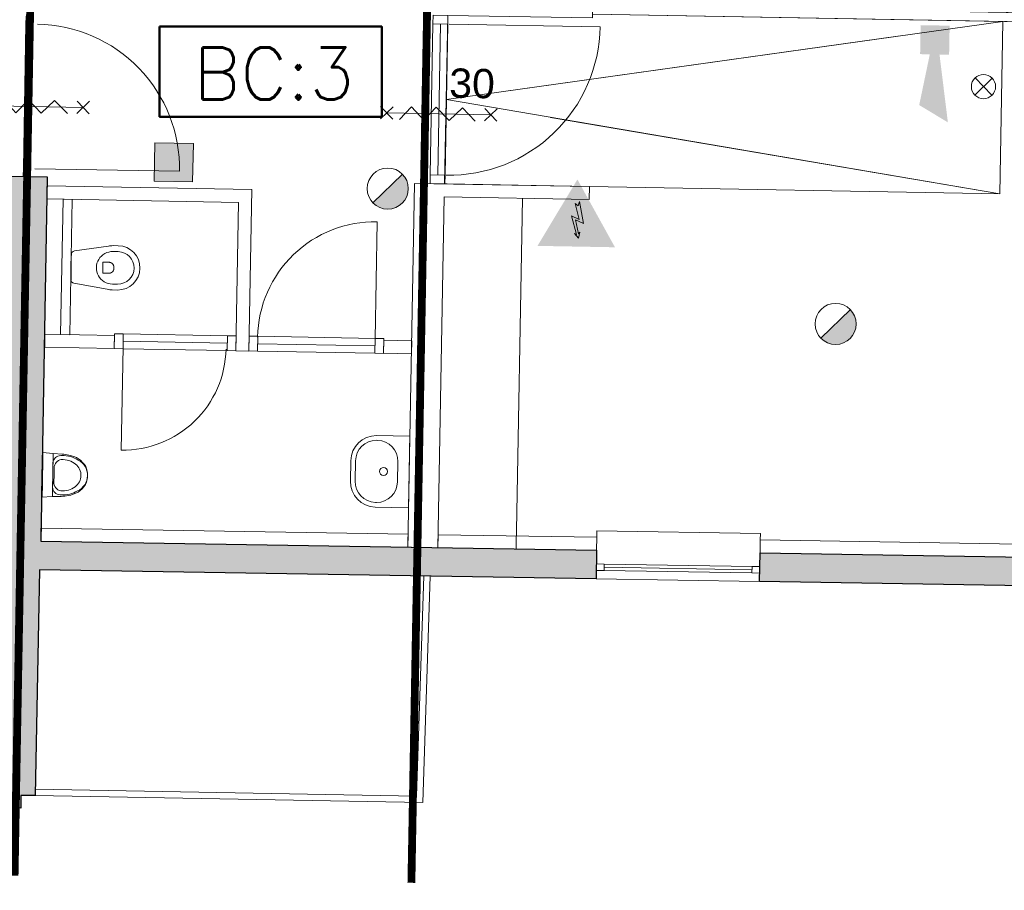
# Model space of a CAD drawing. Header units: millimetres. Extents: x -13022 to 1371524, y -38729 to 632593.
# Tile 158 of 256: x 857434 to 864995, y 6721 to 13408. Entities that reach past the tile are written whole.
import ezdxf

# ---------------------------------------------------------------- set-up
doc = ezdxf.new("R2010")
doc.units = ezdxf.units.MM
doc.header["$LTSCALE"] = 35
doc.set_wipeout_variables(frame=1)
doc.linetypes.add('AI9-LType1', pattern=[1.69333, 0.846665, -0.846665])
doc.linetypes.add('DASHED', pattern=[200, 100, -100])
for name, color, linetype, lineweight in [('A LIJN 4', 4, 'Continuous', 50), ('Al65----_beveiliging-inst', 92, 'Continuous', 9), ('B95 tekst', 7, 'Continuous', 25), ('brandveiligheid voorzieningen', 10, 'Continuous', 9)]:
    doc.layers.add(name, color=color, linetype=linetype, lineweight=lineweight)
for name, color, linetype in [('LAYER102', 1, 'Continuous'), ('LAYER111', 7, 'Continuous'), ('LAYER22', 7, 'Continuous'), ('LAYER28', 7, 'Continuous'), ('LAYER30', 7, 'Continuous'), ('LAYER31', 7, 'Continuous'), ('LAYER32', 1, 'Continuous'), ('LAYER74', 7, 'Continuous')]:
    doc.layers.add(name, color=color, linetype=linetype)
doc.styles.add('Algemeen', font='simplex.shx', dxfattribs={"height": 2.5})
doc.styles.get("Standard").update_dxf_attribs({"font": 'simplex.shx'})
doc.dimstyles.new('~R----C~', dxfattribs={"dimtxt": 162, "dimasz": 180, "dimexe": 0.18, "dimexo": 0.0625, "dimgap": 16.2, "dimtad": 1, "dimdec": 0, "dimzin": 0, "dimdsep": 46, "dimtxsty": 'Standard', "dimcen": 0.09, "dimse1": 1, "dimse2": 1, "dimclrd": 7, "dimadec": 0, "dimazin": 0, "dimtfac": 1, "dimtdec": 4, "dimtmove": 0, "dimatfit": 3, "dimfxl": 1, "dimtolj": 1, "dimtzin": 0, "dimlwd": 13, "dimarcsym": 0})

# ---------------------------------------------------------------- blocks, each defined once
blk = doc.blocks.new('*D113')
at = {"layer": 'Defpoints', "color": 0, "linetype": 'Continuous', "transparency": 16777216}
for p in [(837828.6, 7795.4), (857553.6, 7448), (857506.9, 4856.1)]:
    blk.add_point(p, dxfattribs=at)
at = {"layer": 'LAYER102', "color": 7, "linetype": 'Continuous', "lineweight": 13, "transparency": 16777216}
blk.add_line((837962, 5207.9), (857326.9, 4859.3), dxfattribs=at)
at = {"layer": 'LAYER102', "color": 7, "linetype": 'Continuous', "transparency": 16777216}
for points in [[(837962.5, 5237.9), (837961.5, 5177.9), (837782, 5211.2)], [(857327.5, 4889.3), (857326.4, 4829.3), (857506.9, 4856.1)]]:
    blk.add_solid(points, dxfattribs=at)
at = {"layer": 'LAYER102', "color": 0, "linetype": 'Continuous', "transparency": 16777216, "insert": (847646.2, 5130.8), "char_height": 162, "attachment_point": 5, "rotation": 358.96863}
blk.add_mtext('\\A1;19728', dxfattribs=at)
blk = doc.blocks.new('*D114')
at = {"layer": 'Defpoints', "color": 0, "linetype": 'Continuous', "transparency": 16777216}
for p in [(912343.2, 8288.2), (857553.6, 7448), (912263.7, 3870.3)]:
    blk.add_point(p, dxfattribs=at)
at = {"layer": 'LAYER102', "color": 7, "linetype": 'Continuous', "lineweight": 13, "transparency": 16777216}
blk.add_line((857686.9, 4852.8), (912083.7, 3873.6), dxfattribs=at)
at = {"layer": 'LAYER102', "color": 7, "linetype": 'Continuous', "transparency": 16777216}
for points in [[(857687.4, 4882.8), (857686.3, 4822.8), (857506.9, 4856.1)], [(912084.2, 3903.5), (912083.1, 3843.6), (912263.7, 3870.3)]]:
    blk.add_solid(points, dxfattribs=at)
at = {"layer": 'LAYER102', "color": 0, "linetype": 'Continuous', "transparency": 16777216, "insert": (884887, 4460.4), "char_height": 162, "attachment_point": 5, "rotation": 358.96863}
blk.add_mtext('\\A1;54766', dxfattribs=at)
blk = doc.blocks.new('*D115')
at = {"layer": 'Defpoints', "color": 0, "linetype": 'Continuous', "transparency": 16777216}
for p in [(857553.6, 7448), (837105.8, 6871.2), (913664.1, 6437.9)]:
    blk.add_point(p, dxfattribs=at)
at = {"layer": 'LAYER102', "color": 7, "linetype": 'Continuous', "lineweight": 13, "transparency": 16777216}
blk.add_line((913650.3, 5673.2), (913660.9, 6257.9), dxfattribs=at)
at = {"layer": 'LAYER102', "color": 7, "linetype": 'Continuous', "transparency": 16777216}
for points in [[(913630.9, 6258.4), (913690.9, 6257.3), (913664.1, 6437.9)], [(913620.3, 5673.8), (913680.3, 5672.7), (913647.1, 5493.3)]]:
    blk.add_solid(points, dxfattribs=at)
at = {"layer": 'LAYER102', "color": 0, "linetype": 'Continuous', "transparency": 16777216, "insert": (913558.4, 5967.3), "char_height": 162, "attachment_point": 5, "rotation": 88.96863}
blk.add_mtext('\\A1;945', dxfattribs=at)
blk = doc.blocks.new('*D116')
at = {"layer": 'Defpoints', "color": 0, "linetype": 'Continuous', "transparency": 16777216}
for p in [(912343.2, 8288.2), (913697, 8263.8), (857553.6, 7448)]:
    blk.add_point(p, dxfattribs=at)
at = {"layer": 'LAYER102', "color": 7, "linetype": 'Continuous', "lineweight": 13, "transparency": 16777216}
blk.add_line((913667.3, 6617.8), (913693.7, 8083.8), dxfattribs=at)
at = {"layer": 'LAYER102', "color": 7, "linetype": 'Continuous', "transparency": 16777216}
for points in [[(913663.7, 8084.4), (913723.7, 8083.3), (913697, 8263.8)], [(913637.3, 6618.4), (913697.3, 6617.3), (913664.1, 6437.9)]]:
    blk.add_solid(points, dxfattribs=at)
at = {"layer": 'LAYER102', "color": 0, "linetype": 'Continuous', "transparency": 16777216, "insert": (913583.4, 7352.6), "char_height": 162, "attachment_point": 5, "rotation": 88.96863}
blk.add_mtext('\\A1;1826', dxfattribs=at)
blk = doc.blocks.new('Brandmelder')
at = {"layer": 'brandveiligheid voorzieningen'}
blk.add_hatch(color=256, dxfattribs=at).paths.add_polyline_path([(76.62, -89.8, 0.198912), (75.85, -87.94), (72.13, -91.66, 0.668179)])
blk.add_line((72.13, -91.66), (75.85, -87.94), dxfattribs=at)
blk.add_circle((73.99, -89.8), 2.63, dxfattribs=at)
blk = doc.blocks.new('Elektrische spanning')
at = {"layer": 'Al65----_beveiliging-inst'}
blk.add_hatch(color=50, dxfattribs=at).paths.add_polyline_path([(-4.38, 1.05), (4.38, 1.05), (0, 8.64)])
at = {"layer": 'brandveiligheid voorzieningen'}
h = blk.add_hatch(color=256, dxfattribs=at)
h.paths.add_polyline_path([(0, 10.74), (-6.2, 0), (6.2, 0)])
h.paths.add_polyline_path([(4.38, 1.05), (-4.38, 1.05), (0, 8.64)], flags=16)
blk.add_hatch(color=256, dxfattribs=at).paths.add_polyline_path([(0.39, 7.21), (0.22, 6.52), (-0.31, 6.91), (0.39, 4.34), (-0.84, 4.9), (0.02, 1.93), (-0.31, 2.1), (0.35, 1.35), (0.55, 2.33), (0.35, 2.02), (-0.17, 4.3), (1.1, 3.72)])
blk.add_lwpolyline([(0.39, 7.21), (0.22, 6.52), (-0.31, 6.91), (0.39, 4.34), (-0.84, 4.9), (0.02, 1.93), (-0.31, 2.1), (0.35, 1.35), (0.55, 2.33), (0.35, 2.02), (-0.17, 4.3), (1.1, 3.72), (0.39, 7.21)], close=True, dxfattribs=at)
blk = doc.blocks.new('Nevenindicator')
at = {"layer": 'Al65----_beveiliging-inst', "color": 92, "ltscale": 0.7}
for p, q in [((159.19, -81.94), (161.37, -79.75)), ((159.19, -79.75), (161.37, -81.94))]:
    blk.add_line(p, q, dxfattribs=at)
blk.add_circle((160.28, -80.84), 1.55, dxfattribs=at)
blk = doc.blocks.new('Signaalgever (akoestisch)')
at = {"layer": 'Al65----_beveiliging-inst', "color": 10, "linetype": 'Continuous'}
for points in [[(3.71, 0), (3.71, 3.71), (0, 0), (0, 3.71)], [(10.23, 0), (12.38, 3.71), (3.71, 1.24), (3.71, 2.48)]]:
    blk.add_solid(points, dxfattribs=at)
blk = doc.blocks.new('Kleefmagneet')
at = {"layer": 'Al65----_beveiliging-inst', "linetype": 'Continuous'}
blk.add_hatch(color=92, dxfattribs=at).paths.add_polyline_path([(76.19, -67.42), (71.25, -67.42), (71.25, -72.36), (76.19, -72.36)])
at = {"layer": 'Al65----_beveiliging-inst', "color": 92, "linetype": 'Continuous'}
blk.add_lwpolyline([(71.25, -72.36), (76.19, -72.36), (76.19, -67.42), (71.25, -67.42)], close=True, dxfattribs=at)

msp = doc.modelspace()

# ---------------------------------------------------------------- linework, layer by layer
at = {"layer": 'A LIJN 4', "ltscale": 0.1}
msp.add_lwpolyline([(858507.874, 13354.644), (860213.603, 13354.644), (860213.603, 12662.65), (858507.874, 12662.65)], close=True, dxfattribs=at)
at = {"layer": 'LAYER22', "color": 7, "linetype": 'Continuous', "lineweight": 18}
for points in [[(857553.566, 7447.992), (860530.021, 7394.408), (860586.716, 9133.919)], [(857554.466, 7497.984), (860481.617, 7445.287), (860536.738, 9135.549)]]:
    msp.add_lwpolyline(points, dxfattribs=at)
at = {"layer": 'LAYER22', "color": 7, "linetype": 'DASHED', "lineweight": 18}
for points in [[(857553.566, 7447.992), (860530.021, 7394.408), (860586.716, 9133.919)], [(857554.466, 7497.984), (860481.617, 7445.287), (860536.738, 9135.549)]]:
    msp.add_lwpolyline(points, dxfattribs=at)
at = {"layer": 'LAYER28', "color": 7, "linetype": 'Continuous', "lineweight": 18}
msp.add_lwpolyline([(863115.385, 9092.725), (861860.176, 9113.291)], dxfattribs=at)
at = {"layer": 'LAYER28', "color": 7, "linetype": 'DASHED', "lineweight": 18}
msp.add_lwpolyline([(863115.385, 9092.725), (861860.176, 9113.291)], dxfattribs=at)
at = {"layer": 'LAYER30', "color": 7, "linetype": 'Continuous', "lineweight": 18}
for points in [[(857482.05, 13374.911), (857483.13, 13434.902), (857533.122, 13434.002), (857532.042, 13374.011)], [(860607.71, 13376.479), (860608.916, 13443.468), (860722.897, 13441.416), (860721.691, 13374.427)], [(857460.987, 12204.929), (857462.067, 12264.919), (857512.059, 12264.019), (857510.979, 12204.029)], [(861862.434, 9228.269), (861922.426, 9227.286), (861921.588, 9177.293), (861861.596, 9178.276)], [(863057.275, 9208.692), (863117.267, 9207.71), (863116.43, 9157.717), (863056.437, 9158.699)]]:
    msp.add_lwpolyline(points, close=True, dxfattribs=at)
for points in [[(857462.067, 12264.919), (857482.05, 13374.911)], [(857487.063, 12264.469), (857507.046, 13374.461)], [(857512.059, 12264.019), (857532.042, 13374.011)], [(860586.812, 12215.667), (860607.71, 13376.479)], [(860643.803, 12214.641), (860664.701, 13375.453)], [(860700.794, 12213.615), (860721.691, 13374.427)], [(857799.933, 12686.663), (857701.749, 12788.447), (857599.965, 12690.263), (857501.781, 12792.047), (857404.997, 12693.773), (857311.812, 12795.467), (857220.027, 12697.103)], [(857872.399, 12687.797), (857969.228, 12781.194)], [(857967.516, 12686.084), (857874.111, 12782.906)], [(857920.813, 12734.495), (857120.943, 12748.895)], [(860203.917, 12645.326), (860300.747, 12738.723)], [(860299.035, 12643.614), (860205.63, 12740.436)], [(860931.322, 12629.793), (860833.138, 12731.577), (860731.355, 12633.393), (860633.171, 12735.177), (860536.386, 12636.903), (860443.202, 12738.597), (860351.416, 12640.233)], [(861003.788, 12630.926), (861100.618, 12724.324)], [(861098.905, 12629.214), (861005.5, 12726.036)], [(861052.203, 12677.625), (860252.332, 12692.025)], [(859028.887, 10980.36), (858229.708, 10994.994)], [(859262.854, 10976.437), (860162.521, 10960.241)], [(859027.861, 10923.37), (858228.682, 10938.003)], [(859261.828, 10919.447), (860161.495, 10903.25)], [(859026.773, 10866.38), (858227.594, 10881.013)], [(859260.802, 10862.456), (860160.469, 10846.259)], [(861922.426, 9227.286), (863057.275, 9208.692)], [(861921.588, 9177.293), (863056.437, 9158.699)], [(861922.038, 9202.289), (863056.887, 9183.695)]]:
    msp.add_lwpolyline(points, dxfattribs=at)
at = {"layer": 'LAYER31', "color": 7, "linetype": 'Continuous', "lineweight": 18}
for points in [[(857550.428, 12263.329), (858661.248, 12243.331, 0.41421361), (857570.426, 13374.172)], [(860162.42, 10954.621), (860178.645, 11855.865, 0.41421361), (859261.191, 10970.845)], [(858227.871, 10892.952), (858213.391, 10102.518, 0.41421361), (859018.301, 10878.476)]]:
    msp.add_lwpolyline(points, format="xyb", dxfattribs=at)

# ---------------------------------------------------------------- block references
at = {"layer": 'Al65----_beveiliging-inst', "xscale": 59.99999999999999, "yscale": 59.99999999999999, "zscale": 59.99999999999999, "rotation": 358.9686325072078}
for name, p in [('Nevenindicator', (855306.85, 17917.008)), ('Brandmelder', (859357.561, 16538.523))]:
    msp.add_blockref(name, p, dxfattribs=at)

# ---------------------------------------------------------------- texts
at = {"layer": 'B95 tekst', "insert": (859385.525, 13194.959), "char_height": 400, "width": 10521.39054, "attachment_point": 2, "style": 'Algemeen'}
msp.add_mtext('BC:3', dxfattribs=at)
at = {"layer": 'LAYER32', "color": 7, "linetype": 'Continuous', "lineweight": 0, "insert": (860731.036, 12806.313), "char_height": 225, "attachment_point": 7, "rotation": 358.9686325, "line_spacing_factor": 1.333333}
msp.add_mtext('{\\fArial|b0|i0|c12|p0;30}', dxfattribs=at)

# ---------------------------------------------------------------- dimensions: what is measured, and where the dimension line sits
at = {"layer": 'LAYER102', "color": 7, "linetype": 'Continuous'}
for base, p1, p2, angle, picture, middle in [((912263.657, 3870.314), (857553.566, 7447.992), (912343.19, 8288.161), 358.9686325, '*D114', (884887.031, 4460.383)), ((913696.971, 8263.789), (857553.566, 7447.992), (912343.19, 8288.161), 88.9686325, '*D116', (913583.351, 7352.57)), ((857506.905, 4856.084), (837828.561, 7795.368), (857553.566, 7447.992), 358.9686325, '*D113', (847646.221, 5130.819)), ((913664.099, 6437.851), (837105.809, 6871.204), (857553.566, 7447.992), 88.9686325, '*D115', (913558.412, 5967.302))]:
    dim = msp.add_linear_dim(base=base, p1=p1, p2=p2, angle=angle, dimstyle='~R----C~', dxfattribs=at)
    dim.commit()
    dim.dimension.update_dxf_attribs({"geometry": picture, "text_midpoint": middle})

# ---------------------------------------------------------------- wipeouts: each hides what was drawn before it
at = {"linetype": 'Continuous'}
for points in [[(861833.258, 13451.431), (861834.518, 13521.42), (865284.958, 13459.302), (865283.698, 13389.314)], [(859193.742, 10863.206), (859093.761, 10865.111), (859115.47, 12005.015), (859217.378, 12103.189)], [(861809.408, 12126.646), (861807.608, 12026.662), (860693.788, 12046.718), (860465.626, 12150.841)], [(857622.441, 10891.826), (857624.241, 10991.81), (858162.278, 10982.123), (858160.478, 10882.14)], [(860227.278, 10845.463), (860229.453, 10945.44), (860444.279, 10940.776), (860442.104, 10840.799)], [(857604.803, 9912.11), (857607.908, 10084.582), (857690.769, 10076.097), (857759.083, 10072.128), (857811.251, 10063.617), (857834.041, 10058.699), (857855.998, 10050.919), (857876.781, 10040.399), (857896.08, 10027.311), (857913.524, 10011.87), (857928.867, 9994.333), (857941.833, 9974.979), (857949.212, 9952.581), (857953.546, 9929.394), (857954.715, 9905.834)], [(857595.627, 9402.411), (857597.24, 9502.398), (860417.059, 9456.556), (860415.446, 9356.569)], [(860645.409, 9352.445), (860646.959, 9452.433), (861865.686, 9433.243), (861864.136, 9333.255)], [(863118.97, 9312.696), (863119.745, 9362.69), (863120.582, 9412.683), (865111.629, 9380.027), (865160.723, 9329.217), (865159.885, 9279.224)]]:
    msp.add_wipeout(points, dxfattribs=at).dxf.layer = 'LAYER111'

# ---------------------------------------------------------------- next in the draw order: hatches: boundary and pattern name
at = {"layer": 'LAYER111', "linetype": 'Continuous', "lineweight": 5}
msp.add_hatch(color=254, dxfattribs=at).paths.add_polyline_path([(863118.97, 9312.696), (867199.551, 9245.767), (867195.966, 9025.796), (863115.385, 9092.725)], flags=0)

# ---------------------------------------------------------------- next in the draw order: linework, layer by layer
at = {"layer": 'LAYER102', "color": 7, "linetype": 'Continuous', "lineweight": 18}
for points in [[(861833.258, 13451.431), (861834.518, 13521.42), (865284.958, 13459.302), (865283.698, 13389.314)], [(857622.441, 10891.826), (857624.241, 10991.81), (858162.278, 10982.123), (858160.478, 10882.14)], [(860227.278, 10845.463), (860229.453, 10945.44), (860444.279, 10940.776), (860442.104, 10840.799)], [(857595.627, 9402.411), (857597.24, 9502.398), (860417.059, 9456.556), (860415.446, 9356.569)], [(860645.409, 9352.445), (860646.959, 9452.433), (861865.686, 9433.243), (861864.136, 9333.255)]]:
    msp.add_lwpolyline(points, close=True, dxfattribs=at)
at = {"layer": 'LAYER102', "color": 7, "linetype": 'DASHED', "lineweight": 18}
msp.add_lwpolyline([(861833.258, 13451.431), (861834.518, 13521.42), (865284.958, 13459.302), (865283.698, 13389.314)], close=True, dxfattribs=at)
at = {"layer": 'LAYER102', "color": 7, "linetype": 'Continuous', "lineweight": 18}
for points in [[(859217.378, 12103.189), (859193.742, 10863.206)], [(860465.626, 12150.841), (861809.408, 12126.646)], [(861809.408, 12126.646), (861807.608, 12026.662)], [(861807.608, 12026.662), (860693.788, 12046.718)], [(859093.761, 10865.111), (859115.47, 12005.015)], [(859193.742, 10863.206), (859093.761, 10865.111)], [(863118.97, 9312.696), (863119.745, 9362.69), (863120.582, 9412.683)], [(863120.582, 9412.683), (865111.629, 9380.027)], [(865159.885, 9279.224), (863118.97, 9312.696)]]:
    msp.add_lwpolyline(points, dxfattribs=at)
at = {"layer": 'LAYER102', "color": 7, "linetype": 'DASHED', "lineweight": 18}
for points in [[(861809.408, 12126.646), (861807.608, 12026.662)], [(861293.691, 12035.91), (861245.193, 9341.991)], [(859193.742, 10863.206), (859093.761, 10865.111)], [(863118.97, 9312.696), (863119.745, 9362.69), (863120.582, 9412.683)], [(863120.582, 9412.683), (865111.629, 9380.027)], [(865159.885, 9279.224), (863118.97, 9312.696)]]:
    msp.add_lwpolyline(points, dxfattribs=at)
at = {"layer": 'LAYER28', "color": 7, "linetype": 'Continuous', "lineweight": 18}
msp.add_lwpolyline([(861865.686, 9433.243), (861866.524, 9483.236), (863121.482, 9462.675), (863120.582, 9412.683)], dxfattribs=at)
at = {"layer": 'LAYER28', "color": 7, "linetype": 'DASHED', "lineweight": 18}
msp.add_lwpolyline([(861865.686, 9433.243), (861866.524, 9483.236), (863121.482, 9462.675), (863120.582, 9412.683)], dxfattribs=at)
at = {"layer": 'LAYER28', "color": 7, "linetype": 'Continuous', "lineweight": 25}
msp.add_lwpolyline([(863118.97, 9312.696), (867199.551, 9245.767), (867195.966, 9025.796), (863115.385, 9092.725)], close=True, dxfattribs=at)
at = {"layer": 'LAYER30', "color": 7, "linetype": 'Continuous', "lineweight": 18}
for points in [[(858227.594, 10881.013), (858160.605, 10882.239), (858162.72, 10996.219), (858229.708, 10994.994)], [(859093.761, 10865.151), (859026.773, 10866.38), (859028.887, 10980.36), (859095.876, 10979.131)], [(859195.865, 10977.643), (859262.854, 10976.437), (859260.802, 10862.456), (859193.813, 10863.662)], [(860162.521, 10960.241), (860229.51, 10959.039), (860227.458, 10845.057), (860160.469, 10846.259)]]:
    msp.add_lwpolyline(points, close=True, dxfattribs=at)
at = {"layer": 'LAYER31', "color": 7, "linetype": 'Continuous', "lineweight": 18}
msp.add_lwpolyline([(860730.815, 13374.262), (861891.564, 13353.366, -0.41421361), (860709.919, 12213.564)], format="xyb", dxfattribs=at)
at = {"layer": 'LAYER74', "color": 7, "linetype": 'Continuous', "lineweight": 13}
msp.add_lwpolyline([(857604.803, 9912.11), (857607.908, 10084.582), (857690.769, 10076.097), (857759.083, 10072.128, -0.02259486), (857811.251, 10063.621, -0.22764599), (857941.864, 9974.986, -0.10134958), (857954.747, 9905.833)], format="xyb", dxfattribs=at)

# ---------------------------------------------------------------- next in the draw order: block references
at = {"ltscale": 0.1}
for name, p, xscale, yscale, zscale, rotation in [('Signaalgever (akoestisch)', (864352.242, 13366.014), 59.99999999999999, 59.99999999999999, 59.99999999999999, 268.9686325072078), ('Elektrische spanning', (861707.498, 11665.394), 48, 48, 48, 358.9686325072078)]:
    msp.add_blockref(name, p, dxfattribs=dict(at, xscale=xscale, yscale=yscale, zscale=zscale, rotation=rotation))

# ---------------------------------------------------------------- next in the draw order: wipeouts: each hides what was drawn before it
at = {"linetype": 'Continuous'}
for points in [[(859217.378, 12103.192), (859115.47, 12005.019), (857642.96, 12031.622), (857644.76, 12131.605)], [(860645.29, 9352.791), (860415.328, 9356.931), (860465.626, 12150.845), (860693.788, 12046.71)], [(857954.747, 9905.833), (857952.73, 9882.327), (857947.596, 9859.306), (857939.383, 9837.181), (857925.729, 9818.306), (857909.765, 9801.325), (857891.745, 9786.522), (857872.019, 9774.137), (857850.84, 9764.372), (857828.617, 9757.38), (857805.664, 9753.285), (857753.224, 9746.653), (857684.811, 9745.15), (857601.698, 9739.638), (857604.803, 9912.11)]]:
    msp.add_wipeout(points, dxfattribs=at).dxf.layer = 'LAYER111'

# ---------------------------------------------------------------- next in the draw order: linework, layer by layer
at = {"layer": 'Al65----_beveiliging-inst', "color": 10, "linetype": 'AI9-LType1', "lineweight": 0, "ltscale": 0.1, "const_width": 60, "flags": 128}
msp.add_lwpolyline([(857394.671, 6833.549), (857600.069, 18242.844)], dxfattribs=at)
at = {"layer": 'LAYER102', "color": 7, "linetype": 'Continuous', "lineweight": 18}
for points in [[(857642.96, 12031.622), (857644.76, 12131.605)], [(857644.76, 12131.605), (859217.378, 12103.192)], [(860415.328, 9356.931), (860465.626, 12150.845)], [(859115.47, 12005.019), (857642.96, 12031.622)], [(860693.788, 12046.71), (860645.29, 9352.791)], [(860645.29, 9352.791), (860415.328, 9356.931)]]:
    msp.add_lwpolyline(points, dxfattribs=at)
at = {"layer": 'LAYER102', "color": 7, "linetype": 'DASHED', "lineweight": 18}
for points in [[(857642.96, 12031.622), (857644.76, 12131.605)], [(857644.76, 12131.605), (859217.378, 12103.192)], [(859217.378, 12103.189), (859193.742, 10863.206)], [(860465.626, 12150.841), (861809.408, 12126.646)], [(860693.788, 12046.71), (860645.29, 9352.791)], [(861807.608, 12026.662), (860693.788, 12046.718)], [(859093.761, 10865.111), (859115.47, 12005.015)], [(860645.29, 9352.791), (860415.328, 9356.931)]]:
    msp.add_lwpolyline(points, dxfattribs=at)
for points in [[(860227.278, 10845.463), (860229.453, 10945.44), (860444.279, 10940.776), (860442.104, 10840.799)], [(857595.627, 9402.411), (857597.24, 9502.398), (860417.059, 9456.556), (860415.446, 9356.569)], [(860645.409, 9352.445), (860646.959, 9452.433), (861865.686, 9433.243), (861864.136, 9333.255)]]:
    msp.add_lwpolyline(points, close=True, dxfattribs=at)
at = {"layer": 'LAYER28', "color": 7, "linetype": 'Continuous', "lineweight": 18}
msp.add_lwpolyline([(861809.408, 12126.646), (864959.897, 12069.928), (864983.747, 13394.714), (861833.258, 13451.431), (861832.718, 13421.436), (860722.897, 13441.416), (860695.588, 12146.698), (860715.585, 12146.338)], close=True, dxfattribs=at)
at = {"layer": 'LAYER28', "color": 7, "linetype": 'DASHED', "lineweight": 18}
msp.add_lwpolyline([(861809.408, 12126.646), (864959.897, 12069.928), (864983.747, 13394.714), (861833.258, 13451.431), (861832.718, 13421.436), (860722.897, 13441.416), (860695.588, 12146.698), (860715.585, 12146.338)], close=True, dxfattribs=at)
at = {"layer": 'LAYER28', "color": 7, "linetype": 'Continuous', "lineweight": 18}
msp.add_lwpolyline([(864959.897, 12069.928), (860711.243, 12794.021), (864983.747, 13394.714)], dxfattribs=at)
at = {"layer": 'LAYER28', "color": 7, "linetype": 'DASHED', "lineweight": 18}
msp.add_lwpolyline([(864959.897, 12069.928), (860711.243, 12794.021), (864983.747, 13394.714)], dxfattribs=at)
at = {"layer": 'LAYER30', "color": 7, "linetype": 'Continuous', "lineweight": 18}
msp.add_lwpolyline([(860585.606, 12148.677), (860586.812, 12215.667), (860700.794, 12213.615), (860699.588, 12146.626)], close=True, dxfattribs=at)
at = {"layer": 'LAYER74', "color": 7, "linetype": 'Continuous', "lineweight": 13}
msp.add_lwpolyline([(857684.811, 9745.15), (857690.769, 10076.097)], dxfattribs=at)
for points in [[(857687.79, 9910.623), (857689.479, 10004.487, -0.40109654), (857749.242, 10060.206), (857759.249, 10060.526, -0.14209998), (857882.526, 10026.145, -0.28928755), (857954.747, 9905.845)], [(857697.788, 9910.443), (857698.778, 9965.435, -0.36999509), (857753.632, 10029.751, -0.17839063), (857863.753, 9993.794, -0.23281382), (857904.745, 9906.178)], [(857604.803, 9912.11), (857601.698, 9739.638), (857684.811, 9745.15), (857753.224, 9746.661, 0.02259484), (857805.664, 9753.297, 0.22764571), (857939.384, 9837.184, 0.10134741), (857954.747, 9905.833)], [(857687.79, 9910.623), (857686.1, 9816.756, 0.40109657), (857743.818, 9758.93), (857753.808, 9758.25, 0.14209997), (857878.242, 9788.187, 0.28928926), (857954.746, 9905.821)], [(857697.788, 9910.443), (857696.798, 9855.452, 0.36999506), (857749.302, 9789.207, 0.17839063), (857860.645, 9821.193, 0.23281695), (857904.765, 9907.28)]]:
    msp.add_lwpolyline(points, format="xyb", dxfattribs=at)

# ---------------------------------------------------------------- next in the draw order: block references
at = {"layer": 'Al65----_beveiliging-inst', "xscale": 59.99999999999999, "yscale": 59.99999999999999, "zscale": 59.99999999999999, "rotation": 358.9686325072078}
for name, p in [('Kleefmagneet', (854269.658, 16584.722)), ('Brandmelder', (855918.616, 17577.993))]:
    msp.add_blockref(name, p, dxfattribs=at)

# ---------------------------------------------------------------- next in the draw order: wipeouts: each hides what was drawn before it
at = {"linetype": 'Continuous'}
msp.add_wipeout([(857818.584, 10988.307), (857748.595, 10989.563), (857767.252, 12029.38), (857837.241, 12028.124)], dxfattribs=at).dxf.layer = 'LAYER111'

# ---------------------------------------------------------------- next in the draw order: hatches: boundary and pattern name
at = {"layer": 'LAYER111', "linetype": 'Continuous', "lineweight": 5}
msp.add_hatch(color=254, dxfattribs=at).paths.add_polyline_path([(856128.235, 7473.652), (856134.273, 7809.051), (857239.744, 7790.54), (857270.804, 9408.243), (857326.009, 12207.359), (857646.02, 12201.598), (857595.627, 9402.411), (861864.136, 9333.255), (861860.176, 9113.291), (857587.293, 9182.51), (857553.566, 7447.992), (857443.584, 7449.972), (857441.817, 7351.832), (856898.093, 7361.62), (856899.86, 7459.76)], flags=0)

# ---------------------------------------------------------------- next in the draw order: linework, layer by layer
at = {"layer": 'LAYER102', "color": 7, "linetype": 'DASHED', "lineweight": 18}
msp.add_lwpolyline([(859115.47, 12005.019), (857642.96, 12031.622)], dxfattribs=at)
at = {"layer": 'LAYER102', "color": 7, "linetype": 'Continuous', "lineweight": 18}
msp.add_lwpolyline([(857818.584, 10988.307), (857748.595, 10989.563), (857767.252, 12029.38), (857837.241, 12028.124)], close=True, dxfattribs=at)
at = {"layer": 'LAYER102', "color": 7, "linetype": 'DASHED', "lineweight": 18}
msp.add_lwpolyline([(857622.441, 10891.826), (857624.241, 10991.81), (858162.278, 10982.123), (858160.478, 10882.14)], close=True, dxfattribs=at)
at = {"layer": 'LAYER28', "color": 7, "linetype": 'Continuous', "lineweight": 25}
msp.add_lwpolyline([(856128.235, 7473.652), (856134.273, 7809.051), (857239.744, 7790.54), (857270.804, 9408.243), (857326.009, 12207.359), (857646.02, 12201.598), (857595.627, 9402.411), (861864.136, 9333.255), (861860.176, 9113.291), (857587.293, 9182.51), (857553.566, 7447.992), (857443.584, 7449.972), (857441.817, 7351.832), (856898.093, 7361.62), (856899.86, 7459.76)], close=True, dxfattribs=at)

# ---------------------------------------------------------------- next in the draw order: wipeouts: each hides what was drawn before it
at = {"linetype": 'Continuous'}
for points in [[(857827.881, 11508.212), (857829.582, 11602.681), (857831.612, 11613.002), (857837.087, 11621.987), (857845.3, 11628.531), (857855.298, 11631.836), (858115.139, 11669.279), (858132.938, 11671.799), (858150.889, 11672.425), (858190.883, 11671.705), (858214.007, 11669.706), (858236.637, 11664.575), (858258.337, 11656.414), (858278.767, 11645.369), (858297.46, 11631.651), (858314.141, 11615.512), (858328.44, 11597.252), (858340.144, 11577.214), (858349.009, 11555.769), (858354.856, 11533.317), (858357.598, 11510.279), (858357.18, 11487.08), (858353.611, 11464.156), (858346.96, 11441.928), (858337.328, 11420.817), (858324.911, 11401.213), (858309.964, 11383.479), (858292.713, 11367.951), (858273.538, 11354.916), (858252.724, 11344.613), (858230.744, 11337.238), (858207.944, 11332.925), (858184.763, 11331.76), (858144.769, 11332.48), (858125.199, 11333.965), (858105.919, 11337.699), (857850.894, 11383.7), (857841.02, 11387.339), (857833.017, 11394.168), (857827.868, 11403.336), (857826.18, 11413.724)], [(860425.785, 9934.336), (860420.835, 9659.381), (860164.377, 9663.998), (860138.946, 9666.362), (860114.044, 9672.026), (860090.075, 9680.896), (860067.473, 9692.813), (860046.642, 9707.577), (860027.889, 9724.937), (860011.584, 9744.597), (859997.971, 9766.213), (859987.293, 9789.424), (859979.731, 9813.83), (859975.434, 9839.009), (859974.456, 9864.538), (859977.261, 10020.341), (859979.157, 10045.815), (859984.358, 10070.827), (859992.793, 10094.945), (860004.3, 10117.753), (860018.682, 10138.869), (860035.684, 10157.925), (860055.05, 10174.599), (860076.399, 10188.604), (860099.415, 10199.703), (860123.688, 10207.701), (860148.778, 10212.465), (860174.277, 10213.912), (860430.735, 10209.292)]]:
    msp.add_wipeout(points, dxfattribs=at).dxf.layer = 'LAYER111'

# ---------------------------------------------------------------- next in the draw order: linework, layer by layer
at = {"layer": 'Al65----_beveiliging-inst', "color": 10, "linetype": 'AI9-LType1', "lineweight": 0, "ltscale": 0.1, "const_width": 60, "flags": 128}
msp.add_lwpolyline([(860441.816, 6778.692), (860647.214, 18187.987)], dxfattribs=at)
at = {"layer": 'LAYER102', "color": 7, "linetype": 'DASHED', "lineweight": 18}
msp.add_lwpolyline([(860415.328, 9356.931), (860465.626, 12150.845)], dxfattribs=at)
msp.add_lwpolyline([(857818.584, 10988.307), (857748.595, 10989.563), (857767.252, 12029.38), (857837.241, 12028.124)], close=True, dxfattribs=at)
at = {"layer": 'LAYER74', "color": 7, "linetype": 'Continuous', "lineweight": 13}
for points in [[(857827.881, 11508.212), (857829.582, 11602.681, -0.36776963), (857855.298, 11631.832), (858115.139, 11669.279, -0.05292741), (858150.889, 11672.425), (858190.883, 11671.705, -0.99999992), (858184.763, 11331.76), (858144.769, 11332.48, -0.05784274), (858105.919, 11337.699), (857850.894, 11383.7, -0.36796946), (857826.181, 11413.767)], [(858145.579, 11377.473, -1.00000004), (858150.079, 11627.432), (858190.073, 11626.712, -0.99999992), (858185.573, 11376.753)], [(858072.068, 11460.844), (858073.598, 11545.831), (858118.591, 11545.021, -0.41421358), (858157.864, 11504.307), (858157.774, 11499.308, -0.41421361), (858117.061, 11460.034)], [(860425.785, 9934.336), (860420.835, 9659.381), (860164.377, 9663.998, -0.41416424), (859974.456, 9864.535), (859977.261, 10020.341, -0.41416428), (860174.277, 10213.909), (860430.735, 10209.292)], [(860182.615, 10177.088, -0.41416428), (860337.202, 10013.861), (860334.397, 9858.055, -0.41416421), (860174.035, 9700.498), (860165.037, 9700.66, -0.41416424), (860010.45, 9863.887), (860013.255, 10019.693, -0.41416428), (860173.617, 10177.25)], [(860227.256, 9906.741, -0.98181824), (860228.378, 9969.063, -0.98181812), (860227.256, 9906.741)]]:
    msp.add_lwpolyline(points, format="xyb", close=True, dxfattribs=at)
at = {"layer": 'LAYER74', "color": 7, "linetype": 'DASHED', "lineweight": 13}
msp.add_lwpolyline([(858072.068, 11460.844), (858073.598, 11545.831), (858118.591, 11545.021, -0.41421358), (858157.864, 11504.307), (858157.774, 11499.308, -0.41421361), (858117.061, 11460.034)], format="xyb", close=True, dxfattribs=at)

doc.saveas('drawing.dxf')
